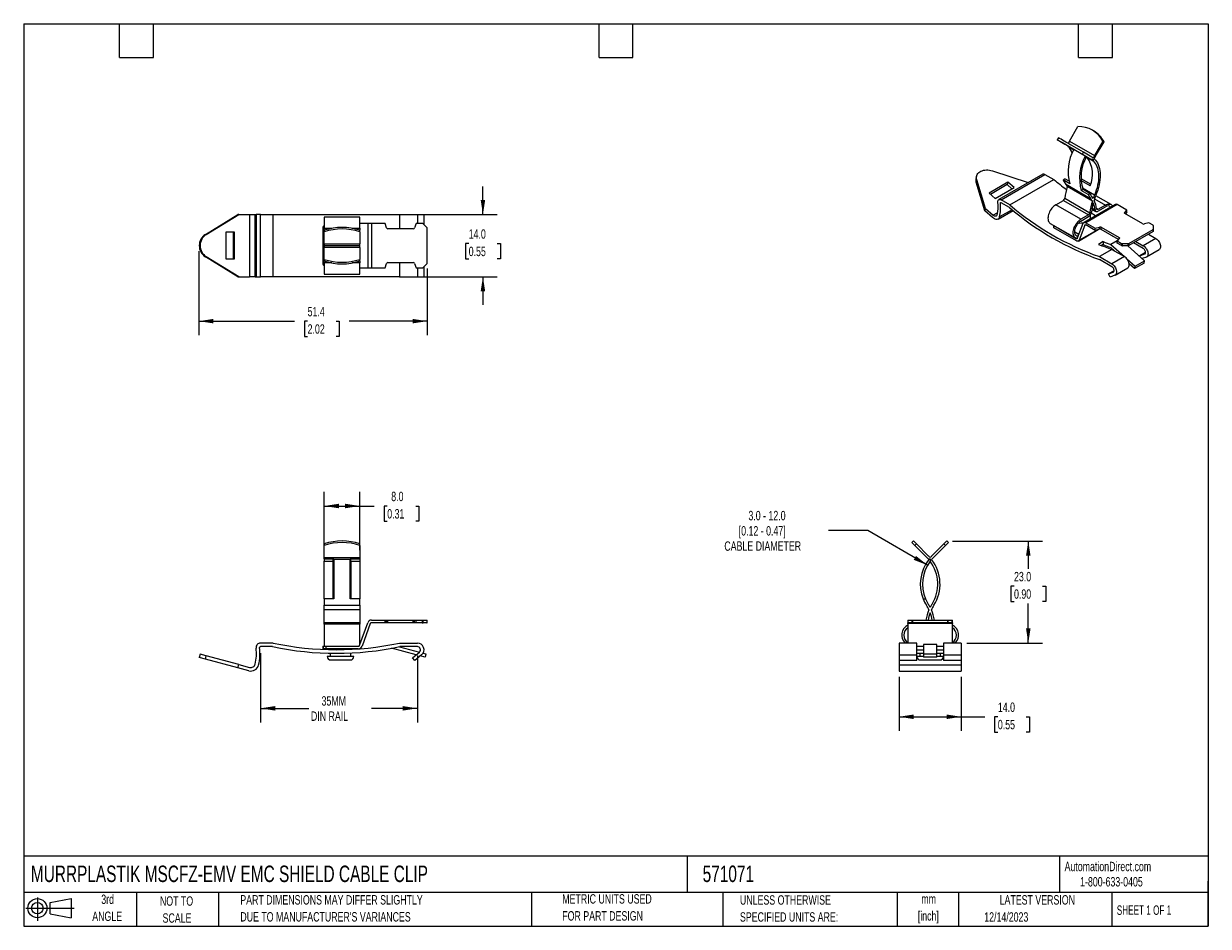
# Model space of a CAD drawing. Header units: millimetres. Extents: x 6 to 273, y 6 to 210.
import ezdxf

# ---------------------------------------------------------------- set-up
doc = ezdxf.new("R2010")
doc.units = ezdxf.units.MM
doc.layers.add('DIMENSIONS', color=140, linetype='Continuous', lineweight=25)
doc.layers.add('TEXT', color=140, linetype='Continuous', lineweight=25)
doc.layers.add('SLD-DEFPOINTS', color=7, linetype='Continuous')
doc.styles.add('SLDTEXTSTYLE0', font='TXT', dxfattribs={"width": 0.7})
doc.styles.add('SLDTEXTSTYLE1', font='TXT', dxfattribs={"width": 0.65})
doc.dimstyles.new('SLDDIMSTYLE0', dxfattribs={"dimtxt": 2.158008, "dimasz": 3.302, "dimexe": 0, "dimexo": 0.0625, "dimgap": 0.539502, "dimtad": 0, "dimtih": 1, "dimtoh": 1, "dimrnd": 1e-09, "dimzin": 4, "dimdsep": 46, "dimtxsty": 'SLDTEXTSTYLE0', "dimsah": 1, "dimcen": 0.09, "dimadec": 0, "dimazin": 1, "dimtfac": 1, "dimtofl": 0, "dimtmove": 0, "dimatfit": 3, "dimfxl": 0, "dimfrac": 2, "dimtolj": 1, "dimtzin": 12, "dimarcsym": 0})
doc.dimstyles.new('SLDDIMSTYLE1', dxfattribs={"dimtxt": 2.158008, "dimasz": 3.302, "dimexe": 0, "dimexo": 0.0625, "dimgap": 0.539502, "dimtad": 0, "dimtih": 1, "dimtoh": 1, "dimrnd": 1e-09, "dimzin": 12, "dimdsep": 46, "dimtxsty": 'SLDTEXTSTYLE0', "dimsah": 1, "dimcen": 0.09, "dimadec": 0, "dimazin": 3, "dimtfac": 1, "dimtofl": 0, "dimtmove": 0, "dimatfit": 3, "dimfxl": 0, "dimfrac": 2, "dimtolj": 1, "dimtzin": 12, "dimarcsym": 0})
doc.dimstyles.new('SLDDIMSTYLE2', dxfattribs={"dimtxt": 2.158008, "dimasz": 3.302, "dimexe": 0, "dimexo": 0.0625, "dimgap": 0.539502, "dimtad": 0, "dimtih": 1, "dimtoh": 1, "dimrnd": 1e-09, "dimzin": 12, "dimdsep": 46, "dimtxsty": 'SLDTEXTSTYLE0', "dimsah": 1, "dimcen": 0, "dimadec": 0, "dimazin": 3, "dimtfac": 1, "dimtofl": 0, "dimtmove": 0, "dimatfit": 3, "dimfxl": 0, "dimfrac": 2, "dimtolj": 1, "dimtzin": 12, "dimarcsym": 0})
doc.dimstyles.new('SLDDIMSTYLE3', dxfattribs={"dimtxt": 2.158008, "dimasz": 3.302, "dimexe": 0, "dimexo": 0.0625, "dimgap": 0.539502, "dimtad": 0, "dimtih": 1, "dimtoh": 1, "dimrnd": 1e-09, "dimzin": 4, "dimdsep": 46, "dimtxsty": 'SLDTEXTSTYLE0', "dimsah": 1, "dimcen": 0.09, "dimadec": 0, "dimazin": 1, "dimtfac": 1, "dimtmove": 0, "dimatfit": 0, "dimfxl": 0, "dimfrac": 2, "dimtolj": 1, "dimtzin": 12, "dimarcsym": 0})

# ---------------------------------------------------------------- blocks, each defined once
blk = doc.blocks.new('Block11')
at = {"color": 7, "linetype": 'Continuous', "lineweight": 18}
for p, q in [((0, 2.88), (10.87, 2.88)), ((2.59, 5.31), (2.59, 0)), ((5.48, 4.17), (10.18, 5.03)), ((5.48, 1.6), (5.48, 4.17)), ((10.18, 5.03), (10.18, 0.73)), ((5.48, 1.6), (10.18, 0.73))]:
    blk.add_line(p, q, dxfattribs=at)
for radius in [2.15, 1.29]:
    blk.add_circle((2.59, 2.88), radius, dxfattribs=at)
blk = doc.blocks.new('Block12')
at = {"layer": 'SLD-DEFPOINTS'}
blk.add_blockref('Block11', (0, 0), dxfattribs=at)
blk = doc.blocks.new('_D')
at = {"layer": 'DIMENSIONS'}
for p, q in [((74.02, 91.03), (74.02, 104.15)), ((82.02, 91.03), (82.02, 104.15)), ((74.02, 100.97), (82.02, 100.97)), ((82.02, 100.97), (85.27, 100.97)), ((88.2, 100.97), (87.47, 100.97)), ((87.47, 100.97), (87.47, 97.54)), ((94.61, 100.97), (95.33, 100.97)), ((95.33, 100.97), (95.33, 97.54)), ((87.47, 97.54), (88.2, 97.54)), ((95.33, 97.54), (94.61, 97.54))]:
    blk.add_line(p, q, dxfattribs=at)
for points in [[(74.02, 100.97), (77.33, 100.46), (77.33, 101.48)], [(82.02, 100.97), (78.72, 101.48), (78.72, 100.46)]]:
    blk.add_solid(points, dxfattribs=at)
at = {"layer": 'DIMENSIONS', "char_height": 2.117, "attachment_point": 1, "style": 'SLDTEXTSTYLE0'}
for s, insert in [('8.0', (89.1, 104.18)), ('0.31', (88.2, 100.27))]:
    blk.add_mtext(s, dxfattribs=dict(at, insert=insert))
blk = doc.blocks.new('_D_1')
at = {"layer": 'DIMENSIONS'}
for p, q in [((59.67, 67.84), (59.67, 52.24)), ((94.98, 67.34), (94.98, 52.24)), ((59.67, 55.42), (70.53, 55.42)), ((94.98, 55.42), (84.63, 55.42))]:
    blk.add_line(p, q, dxfattribs=at)
for points in [[(59.67, 55.42), (62.97, 54.91), (62.97, 55.93)], [(94.98, 55.42), (91.68, 55.93), (91.68, 54.91)]]:
    blk.add_solid(points, dxfattribs=at)
at = {"layer": 'DIMENSIONS', "char_height": 2.117, "attachment_point": 1, "style": 'SLDTEXTSTYLE0'}
for s, insert in [('35MM', (73.41, 58.15)), ('DIN RAIL', (71.02, 54.72))]:
    blk.add_mtext(s, dxfattribs=dict(at, insert=insert))
blk = doc.blocks.new('_D_2')
at = {"layer": 'DIMENSIONS'}
for p, q in [((203.42, 62.54), (203.42, 50.34)), ((217.42, 62.54), (217.42, 50.34)), ((203.42, 53.52), (217.42, 53.52)), ((217.42, 53.52), (222.75, 53.52)), ((225.67, 53.52), (224.95, 53.52)), ((224.95, 53.52), (224.95, 50.09)), ((232.08, 53.52), (232.81, 53.52)), ((232.81, 53.52), (232.81, 50.09)), ((224.95, 50.09), (225.67, 50.09)), ((232.81, 50.09), (232.08, 50.09))]:
    blk.add_line(p, q, dxfattribs=at)
for points in [[(203.42, 53.52), (206.72, 53.01), (206.72, 54.03)], [(217.42, 53.52), (214.12, 54.03), (214.12, 53.01)]]:
    blk.add_solid(points, dxfattribs=at)
at = {"layer": 'DIMENSIONS', "char_height": 2.117, "attachment_point": 1, "style": 'SLDTEXTSTYLE0'}
for s, insert in [('14.0', (225.67, 56.73)), ('0.55', (225.67, 52.82))]:
    blk.add_mtext(s, dxfattribs=dict(at, insert=insert))
blk = doc.blocks.new('_D_3')
at = {"layer": 'DIMENSIONS'}
for p, q in [((215.45, 93.09), (235.69, 93.09)), ((232.52, 93.09), (232.52, 86.83)), ((229.31, 82.92), (228.59, 82.92)), ((228.59, 82.92), (228.59, 79.49)), ((235.72, 82.92), (236.45, 82.92)), ((236.45, 82.92), (236.45, 79.49)), ((228.59, 79.49), (229.31, 79.49)), ((232.52, 70.11), (232.52, 79)), ((236.45, 79.49), (235.72, 79.49)), ((218.69, 70.11), (235.69, 70.11))]:
    blk.add_line(p, q, dxfattribs=at)
for points in [[(232.52, 93.09), (232.01, 89.79), (233.03, 89.79)], [(232.52, 70.11), (233.03, 73.42), (232.01, 73.42)]]:
    blk.add_solid(points, dxfattribs=at)
at = {"layer": 'DIMENSIONS', "char_height": 2.117, "attachment_point": 1, "style": 'SLDTEXTSTYLE0'}
for s, insert in [('23.0', (229.31, 86.13)), ('0.90', (229.31, 82.21))]:
    blk.add_mtext(s, dxfattribs=dict(at, insert=insert))
blk = doc.blocks.new('_D_4')
at = {"layer": 'DIMENSIONS'}
for p, q in [((196.37, 95.42), (187.57, 95.42)), ((209.84, 87.64), (196.37, 95.42))]:
    blk.add_line(p, q, dxfattribs=at)
blk.add_solid([(209.84, 87.64), (207.24, 89.73), (206.73, 88.85)], dxfattribs=at)
at = {"layer": 'DIMENSIONS', "attachment_point": 1, "style": 'SLDTEXTSTYLE0'}
for s, insert, char_height in [('3.0 - 12.0', (169.51, 99.87), 2.117), ('[0.12 - 0.47]', (167.33, 96.44), 2.1167), ('CABLE DIAMETER', (164.09, 93.01), 2.1167)]:
    blk.add_mtext(s, dxfattribs=dict(at, insert=insert, char_height=char_height))
blk = doc.blocks.new('_D_5')
at = {"layer": 'DIMENSIONS'}
for p, q in [((109.74, 166.58), (109.74, 172.93)), ((96.25, 166.58), (112.92, 166.58)), ((106.54, 160.05), (105.81, 160.05)), ((105.81, 160.05), (105.81, 156.62)), ((112.95, 160.05), (113.67, 160.05)), ((113.67, 160.05), (113.67, 156.62)), ((105.81, 156.62), (106.54, 156.62)), ((113.67, 156.62), (112.95, 156.62)), ((96.25, 152.58), (112.92, 152.58)), ((109.74, 152.58), (109.74, 146.23))]:
    blk.add_line(p, q, dxfattribs=at)
for points in [[(109.74, 166.58), (110.25, 169.89), (109.23, 169.89)], [(109.74, 152.58), (109.23, 149.28), (110.25, 149.28)]]:
    blk.add_solid(points, dxfattribs=at)
at = {"layer": 'DIMENSIONS', "char_height": 2.117, "attachment_point": 1, "style": 'SLDTEXTSTYLE0'}
for s, insert in [('14.0', (106.54, 163.26)), ('0.55', (106.54, 159.34))]:
    blk.add_mtext(s, dxfattribs=dict(at, insert=insert))
blk = doc.blocks.new('_D_6')
at = {"layer": 'DIMENSIONS'}
for p, q in [((45.78, 158.31), (45.78, 139.41)), ((97.2, 154.44), (97.2, 139.41)), ((45.78, 142.58), (67.35, 142.58)), ((70.27, 142.58), (69.55, 142.58)), ((69.55, 142.58), (69.55, 139.15)), ((76.69, 142.58), (77.41, 142.58)), ((77.41, 142.58), (77.41, 139.15)), ((97.2, 142.58), (79.61, 142.58)), ((69.55, 139.15), (70.27, 139.15)), ((77.41, 139.15), (76.69, 139.15))]:
    blk.add_line(p, q, dxfattribs=at)
for points in [[(45.78, 142.58), (49.08, 142.08), (49.08, 143.09)], [(97.2, 142.58), (93.9, 143.09), (93.9, 142.08)]]:
    blk.add_solid(points, dxfattribs=at)
at = {"layer": 'DIMENSIONS', "char_height": 2.117, "attachment_point": 1, "style": 'SLDTEXTSTYLE0'}
for s, insert in [('51.4', (70.27, 145.8)), ('2.02', (70.27, 141.88))]:
    blk.add_mtext(s, dxfattribs=dict(at, insert=insert))

msp = doc.modelspace()

# ---------------------------------------------------------------- linework, layer by layer
for p, q in [((241.773, 183.109), (243.668, 186.392)), ((247.211, 185.417), (246.961, 185.562)), ((239.292, 183.866), (239.042, 183.433)), ((240.938, 182.338), (239.042, 183.433)), ((240.938, 182.338), (246.594, 179.072)), ((241.146, 182.205), (242.686, 181.316)), ((241.48, 182.012), (241.48, 181.932)), ((241.48, 181.932), (242.768, 181.189)), ((241.773, 183.109), (247.43, 179.843)), ((249.325, 183.126), (247.43, 179.843)), ((247.68, 179.699), (249.575, 182.982)), ((249.325, 183.126), (249.575, 182.982)), ((245.359, 179.757), (242.792, 181.239)), ((244.699, 180.167), (244.949, 180.6)), ((244.699, 180.167), (246.594, 179.072)), ((246.844, 179.505), (244.949, 180.6)), ((245.253, 179.834), (246.803, 178.939)), ((245.587, 179.561), (245.587, 179.642)), ((245.723, 179.483), (245.723, 179.563)), ((245.723, 179.483), (247.137, 178.666)), ((246.803, 178.939), (247.137, 179.132)), ((247.137, 179.132), (247.137, 178.666)), ((224.457, 176.425), (232.515, 173.78)), ((220.894, 175.254), (220.749, 174.707)), ((220.776, 173.837), (220.922, 174.384)), ((222.772, 167.419), (220.776, 173.837)), ((222.917, 167.966), (220.922, 174.384)), ((227.938, 173.862), (223.696, 171.413)), ((235.778, 175.664), (225.879, 169.95)), ((226.379, 169.9), (236.278, 175.615)), ((227.938, 173.862), (227.793, 173.315)), ((229.305, 172.653), (227.938, 173.862)), ((228.364, 168.754), (238.264, 174.469)), ((236.278, 175.615), (238.264, 174.469)), ((240.352, 174.398), (240.734, 174.618)), ((241.892, 173.509), (240.352, 174.398)), ((241.695, 174.063), (240.734, 174.618)), ((240.88, 173.496), (246.537, 170.23)), ((244.369, 174.684), (246.577, 173.409)), ((246.469, 173.031), (244.381, 174.236)), ((223.696, 171.413), (225.062, 170.204)), ((227.793, 173.315), (224.013, 171.132)), ((225.062, 170.204), (229.305, 172.653)), ((228.843, 172.386), (227.793, 173.315)), ((246.943, 169.605), (241.286, 172.871)), ((244.841, 172.247), (244.459, 172.027)), ((246.009, 171.132), (244.459, 172.027)), ((247.438, 170.967), (244.72, 172.536)), ((246.391, 171.353), (244.841, 172.247)), ((246.009, 171.132), (246.391, 171.353)), ((251.145, 168.845), (247.701, 170.833)), ((226.397, 169.237), (226.238, 169.145)), ((228.364, 168.754), (226.379, 169.9)), ((228.305, 168.135), (226.379, 169.247)), ((238.723, 168.803), (240.42, 169.782)), ((244.379, 165.537), (238.723, 168.803)), ((240.42, 169.782), (246.076, 166.517)), ((240.72, 170.258), (246.377, 166.992)), ((252.081, 168.872), (245.01, 164.79)), ((252.531, 168.828), (245.46, 164.746)), ((247.437, 170.14), (249.895, 168.721)), ((249.895, 168.721), (248.198, 167.741)), ((248.198, 167.333), (249.895, 168.313)), ((254.682, 167.586), (252.531, 168.828)), ((47.25, 162.085), (54.572, 166.585)), ((47.456, 162.085), (54.778, 166.585)), ((54.778, 166.585), (54.572, 166.585)), ((54.778, 166.585), (57.223, 166.585)), ((57.223, 166.585), (57.223, 152.585)), ((57.223, 166.585), (58.451, 166.585)), ((58.451, 152.585), (58.451, 166.585)), ((58.451, 166.585), (58.673, 166.585)), ((58.673, 166.585), (58.673, 152.585)), ((59.673, 166.585), (58.673, 166.585)), ((59.673, 152.585), (59.673, 166.585)), ((59.673, 166.585), (62.481, 166.585)), ((62.481, 152.585), (62.481, 166.585)), ((62.481, 166.585), (90.981, 166.585)), ((82.025, 165.99), (74.025, 165.99)), ((74.025, 165.99), (74.025, 163.49)), ((82.025, 163.49), (82.025, 165.99)), ((90.981, 166.585), (90.981, 163.385)), ((90.981, 166.585), (94.981, 166.585)), ((94.981, 166.585), (96.481, 166.585)), ((94.981, 166.585), (94.981, 164.585)), ((96.481, 164.304), (96.481, 166.585)), ((222.772, 167.419), (222.917, 167.966)), ((224.501, 165.889), (222.772, 167.419)), ((222.917, 167.966), (224.647, 166.436)), ((225.613, 166.994), (224.647, 166.436)), ((225.729, 165.562), (229.087, 167.5)), ((228.873, 167.672), (226.063, 166.05)), ((246.076, 166.517), (244.379, 165.537)), ((244.379, 165.129), (246.076, 166.109)), ((246.562, 165.686), (246.562, 166.12)), ((247.675, 166.328), (246.677, 166.905)), ((246.824, 167.812), (247.733, 167.287)), ((247.547, 167.611), (246.859, 168.008)), ((248.198, 167.741), (247.891, 167.919)), ((254.231, 167.028), (254.682, 167.586)), ((254.231, 166.882), (254.231, 167.028)), ((258.326, 164.503), (254.291, 166.832)), ((254.682, 167.096), (254.412, 166.762)), ((254.682, 167.096), (254.682, 167.586)), ((73.681, 163.66), (73.681, 155.509)), ((74.025, 164.129), (73.768, 163.872)), ((74.025, 163.038), (74.025, 163.49)), ((74.025, 163.49), (75.755, 163.49)), ((74.025, 163.038), (74.025, 162.684)), ((80.295, 163.49), (82.025, 163.49)), ((83.812, 164.585), (82.025, 164.585)), ((82.025, 163.49), (82.025, 163.038)), ((82.025, 162.684), (82.025, 163.038)), ((83.812, 164.585), (83.812, 154.585)), ((84.658, 164.585), (83.812, 164.585)), ((84.658, 164.585), (84.658, 154.585)), ((87.7, 164.585), (84.658, 164.585)), ((88.065, 163.582), (87.7, 164.585)), ((94.053, 163.385), (88.347, 163.385)), ((94.7, 164.585), (94.335, 163.582)), ((96.076, 164.585), (94.7, 164.585)), ((97.112, 163.672), (96.288, 164.497)), ((97.2, 155.709), (97.2, 163.46)), ((237.473, 164.596), (243.13, 161.331)), ((238.264, 164.14), (238.264, 164.083)), ((238.264, 163.593), (238.264, 164.083)), ((238.264, 164.083), (243.348, 161.148)), ((243.348, 160.658), (238.264, 163.593)), ((243.598, 161.326), (244.862, 164.607)), ((243.798, 160.613), (248.259, 163.189)), ((245.261, 164.21), (243.946, 160.796)), ((243.946, 160.796), (247.943, 163.104)), ((245.388, 164.283), (245.261, 164.21)), ((245.46, 164.746), (247.611, 163.504)), ((247.611, 163.014), (245.46, 164.256)), ((247.611, 163.504), (248.578, 163.765)), ((247.611, 163.014), (247.611, 163.504)), ((248.578, 163.275), (247.611, 163.014)), ((248.578, 163.275), (248.578, 163.765)), ((248.917, 163.73), (252.952, 161.401)), ((248.917, 163.24), (248.917, 163.73)), ((252.831, 160.981), (248.917, 163.24)), ((255.123, 160.085), (260.605, 163.249)), ((260.605, 162.759), (255.123, 159.595)), ((259.632, 164.729), (258.665, 164.469)), ((260.605, 164.167), (259.632, 164.729)), ((260.605, 163.249), (260.605, 162.759)), ((260.692, 163.372), (260.692, 164.045)), ((260.692, 162.882), (260.692, 163.372)), ((47.25, 162.085), (47.456, 162.085)), ((53.811, 162.585), (51.879, 162.585)), ((51.879, 162.585), (51.879, 156.585)), ((53.606, 156.585), (53.606, 162.585)), ((53.811, 156.585), (53.811, 162.585)), ((74.025, 160.004), (74.025, 162.684)), ((82.025, 162.684), (82.025, 160.004)), ((242.965, 162.679), (243.909, 162.134)), ((243.348, 161.148), (243.473, 161.22)), ((243.547, 161.194), (243.555, 161.214)), ((249.365, 160.489), (248.305, 159.877)), ((249.365, 160.489), (249.365, 159.829)), ((252.561, 160.632), (251.133, 159.808)), ((251.523, 161.735), (251.487, 161.714)), ((253.012, 161.205), (252.561, 160.647)), ((252.561, 160.647), (253.534, 160.085)), ((252.561, 160.157), (252.561, 160.647)), ((253.534, 159.595), (252.561, 160.157)), ((252.952, 161.131), (252.952, 161.401)), ((253.534, 160.085), (253.534, 159.595)), ((253.746, 160.034), (254.911, 160.034)), ((253.746, 159.545), (253.746, 160.034)), ((254.911, 160.034), (254.911, 159.545)), ((255.123, 159.595), (255.123, 160.085)), ((258.416, 158.916), (256.182, 160.206)), ((256.747, 160.533), (258.416, 159.569)), ((261.245, 161.202), (258.416, 159.569)), ((259.576, 162.166), (261.245, 161.202)), ((74.025, 160.004), (82.025, 160.004)), ((74.025, 160.004), (74.025, 159.59)), ((74.025, 159.59), (82.025, 159.59)), ((74.025, 159.59), (74.025, 159.176)), ((82.025, 159.176), (74.025, 159.176)), ((74.025, 156.495), (74.025, 159.176)), ((82.025, 159.59), (82.025, 160.004)), ((82.025, 159.176), (82.025, 159.59)), ((82.025, 159.176), (82.025, 156.495)), ((251.345, 158.753), (248.517, 157.12)), ((249.365, 159.829), (248.981, 159.607)), ((251.133, 159.808), (254.146, 157.136)), ((251.999, 158.375), (251.133, 159.143)), ((251.345, 158.753), (254.174, 157.12)), ((254.911, 159.545), (253.746, 159.545)), ((258.718, 156.187), (254.932, 159.545)), ((258.91, 158.026), (257.651, 157.299)), ((257.651, 157.299), (258.734, 157.723)), ((258.734, 157.723), (258.795, 157.758)), ((259.166, 157.045), (261.995, 158.678)), ((47.25, 157.085), (47.456, 157.085)), ((54.572, 152.585), (47.25, 157.085)), ((54.778, 152.585), (47.456, 157.085)), ((51.879, 156.585), (53.811, 156.585)), ((73.768, 155.297), (74.025, 155.041)), ((74.025, 156.495), (74.025, 156.142)), ((74.025, 155.69), (74.025, 156.142)), ((74.025, 155.69), (74.025, 153.19)), ((75.755, 155.69), (74.025, 155.69)), ((82.025, 155.69), (80.295, 155.69)), ((82.025, 156.142), (82.025, 156.495)), ((82.025, 156.142), (82.025, 155.69)), ((82.025, 153.19), (82.025, 155.69)), ((87.7, 154.585), (88.065, 155.587)), ((88.347, 155.785), (94.053, 155.785)), ((90.981, 155.785), (90.981, 152.585)), ((94.335, 155.587), (94.7, 154.585)), ((96.288, 154.672), (97.112, 155.497)), ((96.481, 152.585), (96.481, 154.865)), ((248.517, 157.12), (251.345, 155.487)), ((251.345, 154.834), (248.576, 156.433)), ((254.174, 157.12), (251.345, 155.487)), ((254.727, 156.621), (256.597, 154.963)), ((256.453, 154.426), (255.215, 155.524)), ((258.575, 155.651), (256.453, 154.426)), ((256.597, 154.963), (256.453, 154.426)), ((256.597, 154.963), (258.718, 156.187)), ((257.806, 156.997), (257.651, 157.299)), ((259.098, 157.013), (258.189, 156.657)), ((258.575, 155.651), (258.718, 156.187)), ((54.572, 152.585), (54.778, 152.585)), ((54.778, 152.585), (57.223, 152.585)), ((58.451, 152.585), (57.223, 152.585)), ((58.451, 152.585), (58.673, 152.585)), ((58.673, 152.585), (59.673, 152.585)), ((62.481, 152.585), (59.673, 152.585)), ((90.981, 152.585), (62.481, 152.585)), ((74.025, 153.19), (82.025, 153.19)), ((82.025, 154.585), (83.812, 154.585)), ((83.812, 154.585), (84.658, 154.585)), ((84.658, 154.585), (87.7, 154.585)), ((90.981, 152.585), (94.981, 152.585)), ((94.7, 154.585), (96.076, 154.585)), ((94.981, 154.585), (94.981, 152.585)), ((94.981, 152.585), (96.481, 152.585)), ((251.839, 153.944), (250.58, 153.217)), ((250.58, 153.217), (251.663, 153.641)), ((250.944, 152.506), (250.58, 153.217)), ((252.027, 152.931), (250.944, 152.506)), ((251.663, 153.641), (251.724, 153.676)), ((252.095, 152.963), (254.923, 154.596)), ((74.025, 92.436), (74.025, 92.083)), ((74.025, 89.402), (74.025, 92.083)), ((82.025, 92.083), (82.025, 92.436)), ((82.025, 92.083), (82.025, 89.402)), ((206.676, 93.092), (206.322, 92.738)), ((206.322, 92.738), (206.978, 92.083)), ((207.331, 92.436), (206.676, 93.092)), ((206.978, 92.083), (207.331, 92.436)), ((206.978, 92.083), (209.658, 89.402)), ((210.012, 89.756), (207.331, 92.436)), ((213.52, 92.436), (210.84, 89.756)), ((211.193, 89.402), (213.874, 92.083)), ((214.176, 93.092), (213.52, 92.436)), ((213.52, 92.436), (213.874, 92.083)), ((213.874, 92.083), (214.529, 92.738)), ((214.529, 92.738), (214.176, 93.092)), ((74.025, 89.402), (82.025, 89.402)), ((74.025, 89.092), (74.025, 89.402)), ((74.025, 89.092), (76.202, 89.092)), ((74.025, 89.092), (74.025, 88.521)), ((74.025, 88.521), (76.025, 88.521)), ((74.025, 80.092), (74.025, 88.521)), ((76.025, 88.521), (76.025, 89.092)), ((76.025, 80.092), (76.025, 88.521)), ((76.202, 88.922), (76.202, 89.092)), ((76.202, 88.922), (76.202, 80.092)), ((79.832, 88.922), (76.202, 88.922)), ((79.832, 89.092), (82.025, 89.092)), ((79.832, 89.092), (79.832, 88.922)), ((79.832, 80.092), (79.832, 88.922)), ((80.025, 88.521), (80.025, 89.092)), ((80.025, 88.521), (82.025, 88.521)), ((80.025, 88.521), (80.025, 80.092)), ((82.025, 89.402), (82.025, 89.092)), ((82.025, 89.092), (82.025, 88.521)), ((82.025, 88.521), (82.025, 80.092)), ((209.953, 89.092), (210.426, 89.092)), ((210.426, 89.092), (210.426, 88.521)), ((76.202, 80.092), (74.025, 80.092)), ((74.025, 80.092), (74.025, 78.614)), ((82.025, 80.092), (79.832, 80.092)), ((82.025, 78.614), (82.025, 80.092)), ((208.83, 80.092), (209.37, 80.092)), ((74.025, 78.614), (82.025, 78.614)), ((74.025, 77.562), (74.025, 78.614)), ((82.025, 77.562), (74.025, 77.562)), ((74.025, 74.762), (74.025, 77.562)), ((82.025, 78.614), (82.025, 77.562)), ((82.025, 77.562), (82.025, 74.762)), ((74.025, 74.762), (82.025, 74.762)), ((74.025, 74.392), (74.025, 74.762)), ((82.025, 74.762), (82.025, 74.392)), ((82.025, 69.787), (83.812, 74.7)), ((84.658, 75.292), (87.7, 75.292)), ((87.7, 74.692), (84.658, 74.692)), ((87.7, 74.692), (87.7, 75.292)), ((87.7, 75.292), (88.065, 75.292)), ((88.065, 74.692), (87.7, 74.692)), ((88.065, 74.692), (88.065, 75.292)), ((88.065, 75.292), (88.347, 75.292)), ((88.347, 74.692), (88.065, 74.692)), ((88.347, 74.692), (88.347, 75.292)), ((88.347, 75.292), (94.053, 75.292)), ((94.053, 74.692), (88.347, 74.692)), ((94.053, 74.692), (94.053, 75.292)), ((94.053, 75.292), (94.335, 75.292)), ((94.335, 74.692), (94.053, 74.692)), ((94.335, 74.692), (94.335, 75.292)), ((94.335, 75.292), (94.7, 75.292)), ((94.7, 74.692), (94.335, 74.692)), ((94.7, 74.692), (94.7, 75.292)), ((94.7, 75.292), (96.076, 75.292)), ((96.076, 74.692), (94.7, 74.692)), ((96.076, 75.292), (96.076, 74.692)), ((96.076, 75.292), (96.288, 75.292)), ((96.076, 74.692), (96.288, 74.692)), ((96.288, 74.692), (96.288, 75.292)), ((96.288, 75.292), (97.112, 75.292)), ((97.112, 74.692), (96.288, 74.692)), ((97.112, 75.292), (97.112, 74.692)), ((97.112, 75.292), (97.2, 75.292)), ((97.112, 74.692), (97.2, 74.692)), ((97.2, 74.692), (97.2, 75.292)), ((205.421, 75.292), (205.421, 74.692)), ((205.421, 75.292), (205.508, 75.292)), ((205.421, 74.692), (205.508, 74.692)), ((205.421, 74.494), (205.421, 74.692)), ((205.508, 74.692), (205.508, 75.292)), ((205.508, 75.292), (206.333, 75.292)), ((206.333, 74.692), (205.508, 74.692)), ((206.333, 75.292), (206.333, 74.692)), ((206.333, 75.292), (206.545, 75.292)), ((206.333, 74.692), (206.545, 74.692)), ((206.545, 74.692), (206.545, 75.292)), ((206.545, 75.292), (214.296, 75.292)), ((214.296, 74.692), (206.545, 74.692)), ((214.296, 75.292), (214.296, 74.692)), ((214.296, 75.292), (214.508, 75.292)), ((214.296, 74.692), (214.508, 74.692)), ((214.508, 74.692), (214.508, 75.292)), ((214.508, 75.292), (215.333, 75.292)), ((215.333, 74.692), (214.508, 74.692)), ((215.333, 75.292), (215.333, 74.692)), ((215.333, 75.292), (215.421, 75.292)), ((215.333, 74.692), (215.421, 74.692)), ((215.421, 74.692), (215.421, 75.292)), ((215.421, 74.692), (215.421, 74.494)), ((74.025, 74.392), (74.025, 69.392)), ((82.025, 74.392), (74.025, 74.392)), ((82.025, 69.649), (82.025, 74.392)), ((84.376, 74.494), (82.516, 69.384)), ((215.421, 74.494), (205.421, 74.494)), ((205.421, 74.494), (205.421, 70.113)), ((215.421, 70.113), (215.421, 74.494)), ((62.481, 70.113), (59.673, 70.113)), ((73.681, 69.392), (73.681, 68.792)), ((73.681, 69.392), (73.768, 69.392)), ((73.768, 69.392), (74.481, 69.392)), ((73.768, 69.392), (73.768, 68.792)), ((74.481, 68.792), (74.481, 69.392)), ((74.481, 69.392), (81.671, 69.392)), ((81.952, 69.589), (81.974, 69.649)), ((90.981, 70.113), (94.981, 70.113)), ((207.421, 70.113), (203.421, 70.113)), ((203.421, 70.113), (203.421, 67.464)), ((207.421, 67.464), (207.421, 70.113)), ((207.421, 69.384), (208.921, 69.384)), ((208.921, 69.755), (208.921, 67.685)), ((211.921, 69.755), (208.921, 69.755)), ((211.921, 67.685), (211.921, 69.755)), ((211.921, 69.384), (213.421, 69.384)), ((213.421, 70.113), (213.421, 67.464)), ((217.421, 70.113), (213.421, 70.113)), ((217.421, 70.113), (217.421, 67.464)), ((46.081, 67.613), (45.875, 66.84)), ((47.25, 66.474), (45.875, 66.84)), ((47.456, 67.247), (46.081, 67.613)), ((47.25, 66.474), (47.456, 67.247)), ((54.778, 65.298), (47.456, 67.247)), ((62.397, 69.313), (59.673, 69.313)), ((73.768, 68.792), (73.681, 68.792)), ((74.481, 68.792), (73.768, 68.792)), ((81.671, 68.792), (74.481, 68.792)), ((77.681, 67.113), (74.681, 67.113)), ((75.381, 67.826), (75.381, 67.113)), ((76.181, 68.792), (76.181, 68.615)), ((80.681, 67.113), (77.681, 67.113)), ((79.181, 68.657), (79.181, 68.792)), ((79.981, 67.113), (79.981, 67.889)), ((94.699, 67.463), (89.181, 68.942)), ((90.933, 69.286), (95.434, 68.08)), ((94.981, 69.313), (91.065, 69.313)), ((93.898, 66.791), (95.431, 68.077)), ((94.413, 66.179), (93.898, 66.791)), ((95.945, 67.464), (94.413, 66.179)), ((96.705, 66.926), (95.642, 67.21)), ((96.275, 67.854), (96.908, 67.685)), ((96.908, 67.685), (96.705, 66.926)), ((203.421, 67.464), (207.421, 67.464)), ((203.421, 67.464), (203.421, 66.179)), ((208.921, 69.34), (207.421, 69.34)), ((208.921, 68.532), (207.421, 68.532)), ((207.421, 67.813), (208.329, 67.813)), ((207.421, 66.179), (207.421, 67.464)), ((208.921, 67.113), (207.421, 67.113)), ((208.121, 67.82), (208.121, 67.113)), ((208.921, 67.685), (208.921, 66.926)), ((208.921, 67.685), (211.921, 67.685)), ((211.921, 66.926), (208.921, 66.926)), ((213.421, 69.34), (211.921, 69.34)), ((213.421, 68.532), (211.921, 68.532)), ((211.921, 66.926), (211.921, 67.685)), ((213.421, 67.113), (211.921, 67.113)), ((212.507, 67.813), (213.421, 67.813)), ((212.721, 67.113), (212.721, 67.82)), ((213.421, 67.464), (217.421, 67.464)), ((213.421, 67.464), (213.421, 66.179)), ((217.421, 67.464), (217.421, 66.179)), ((54.572, 64.525), (47.25, 66.474)), ((54.572, 64.525), (54.778, 65.298)), ((57.018, 63.874), (54.572, 64.525)), ((54.778, 65.298), (57.223, 64.647)), ((207.421, 66.179), (203.421, 66.179)), ((203.421, 66.179), (203.421, 65.175)), ((217.421, 65.175), (203.421, 65.175)), ((203.421, 65.175), (203.421, 63.813)), ((217.421, 66.179), (213.421, 66.179)), ((217.421, 66.179), (217.421, 65.175)), ((217.421, 65.175), (217.421, 63.813)), ((203.421, 63.813), (217.421, 63.813))]:
    msp.add_line(p, q)
at = {"flags": 128}
for points in [[(239.042, 183.433), (239.323, 183.27), (239.637, 183.089), (239.982, 182.89), (240.356, 182.674), (240.758, 182.442), (241.185, 182.196), (241.635, 181.936), (242.107, 181.664), (242.597, 181.38), (243.104, 181.088), (243.625, 180.787), (244.158, 180.479), (244.699, 180.167)], [(244.949, 180.6), (244.408, 180.912), (243.875, 181.22), (243.354, 181.521), (242.847, 181.813), (242.357, 182.097), (241.885, 182.369), (241.435, 182.629), (241.008, 182.875), (240.606, 183.107), (240.232, 183.323), (239.887, 183.522), (239.573, 183.703), (239.292, 183.866)], [(247.365, 179.125), (247.633, 178.852), (247.874, 178.542), (248.085, 178.196), (248.268, 177.818), (248.419, 177.407), (248.54, 176.968), (248.628, 176.501), (248.684, 176.009), (248.708, 175.496), (248.698, 174.962), (248.656, 174.412), (248.581, 173.848), (248.474, 173.274), (248.335, 172.691), (248.166, 172.102), (247.966, 171.512), (247.738, 170.923)], [(220.922, 174.384), (220.862, 174.642), (220.845, 174.898), (220.87, 175.148), (220.937, 175.389), (221.045, 175.617), (221.192, 175.828), (221.377, 176.02), (221.596, 176.189), (221.846, 176.333), (222.124, 176.451), (222.425, 176.539), (222.745, 176.598), (223.079, 176.625), (223.423, 176.622), (223.77, 176.587), (224.117, 176.521), (224.457, 176.425)], [(247.137, 178.666), (247.382, 178.405), (247.602, 178.109), (247.796, 177.781), (247.962, 177.423), (248.099, 177.036), (248.208, 176.622), (248.287, 176.183), (248.336, 175.722), (248.355, 175.24), (248.343, 174.741), (248.301, 174.226), (248.23, 173.699), (248.128, 173.162), (247.998, 172.617), (247.838, 172.068), (247.652, 171.517), (247.438, 170.967)], [(225.677, 169.392), (225.675, 169.565), (225.704, 169.717), (225.763, 169.841), (225.85, 169.931), (225.96, 169.983), (226.089, 169.996), (226.23, 169.968), (226.379, 169.9)], [(226.238, 169.145), (226.238, 169.18), (226.244, 169.21), (226.256, 169.235), (226.273, 169.253), (226.295, 169.263), (226.321, 169.266), (226.349, 169.26), (226.379, 169.247)], [(238.723, 168.803), (238.492, 168.652), (238.265, 168.469), (238.046, 168.257), (237.839, 168.019), (237.646, 167.76), (237.473, 167.483), (237.32, 167.194), (237.192, 166.898), (237.089, 166.6), (237.015, 166.304), (236.97, 166.016), (236.955, 165.741), (236.97, 165.483), (237.015, 165.247), (237.089, 165.037), (237.192, 164.857), (237.32, 164.709), (237.473, 164.596), (237.473, 164.596)], [(249.895, 168.721), (250.126, 168.837), (250.352, 168.916), (250.571, 168.956), (250.779, 168.958), (250.971, 168.92), (251.145, 168.845), (251.297, 168.732), (251.426, 168.584), (251.468, 168.518)], [(226.063, 166.05), (225.999, 165.867), (225.905, 165.715), (225.784, 165.598), (225.64, 165.52), (225.475, 165.481), (225.293, 165.484), (225.101, 165.528), (224.901, 165.611), (224.699, 165.733), (224.501, 165.889)], [(225.514, 166.526), (225.467, 166.401), (225.395, 166.305), (225.3, 166.24), (225.188, 166.21), (225.061, 166.215), (224.925, 166.256), (224.785, 166.331), (224.647, 166.436)], [(243.598, 161.214), (243.496, 161.218), (243.303, 161.255), (243.129, 161.331), (242.977, 161.443), (242.848, 161.591), (242.746, 161.772), (242.672, 161.982), (242.627, 162.218), (242.612, 162.475), (242.627, 162.75), (242.672, 163.038), (242.746, 163.334), (242.848, 163.633), (242.977, 163.929), (243.129, 164.218), (243.303, 164.494), (243.496, 164.753), (243.703, 164.991), (243.922, 165.203), (244.149, 165.386), (244.379, 165.537)], [(247.547, 167.611), (247.574, 167.494), (247.62, 167.397), (247.685, 167.321), (247.767, 167.27), (247.862, 167.246), (247.968, 167.248), (248.081, 167.278), (248.198, 167.333)], [(248.198, 167.741), (248.144, 167.716), (248.091, 167.702), (248.043, 167.701), (247.999, 167.712), (247.961, 167.736), (247.931, 167.771), (247.909, 167.816), (247.897, 167.87)], [(254.291, 166.832), (254.261, 166.852), (254.237, 166.875), (254.219, 166.899), (254.208, 166.925), (254.203, 166.951), (254.206, 166.977), (254.215, 167.003), (254.231, 167.028)], [(243.73, 161.67), (243.583, 161.687), (243.418, 161.743), (243.274, 161.839), (243.155, 161.972), (243.063, 162.139), (243.001, 162.336), (242.969, 162.56), (242.969, 162.804), (243.001, 163.063), (243.063, 163.332), (243.155, 163.605), (243.274, 163.876), (243.418, 164.138), (243.583, 164.385), (243.766, 164.613), (243.963, 164.816), (244.169, 164.989), (244.379, 165.129)], [(244.862, 164.607), (244.902, 164.686), (244.955, 164.75), (245.02, 164.796), (245.095, 164.824), (245.179, 164.833), (245.269, 164.822), (245.363, 164.793), (245.46, 164.746)], [(245.261, 164.21), (245.274, 164.236), (245.292, 164.257), (245.314, 164.273), (245.339, 164.282), (245.366, 164.285), (245.396, 164.281), (245.428, 164.272), (245.46, 164.256)], [(243.547, 161.194), (243.534, 161.168), (243.516, 161.146), (243.494, 161.131), (243.469, 161.122), (243.442, 161.119), (243.411, 161.122), (243.38, 161.132), (243.348, 161.148)], [(243.946, 160.796), (243.906, 160.717), (243.853, 160.654), (243.788, 160.608), (243.713, 160.58), (243.629, 160.571), (243.539, 160.581), (243.444, 160.611), (243.348, 160.658)], [(251.487, 161.714), (251.708, 161.624), (251.733, 161.614)], [(252.952, 161.401), (252.982, 161.381), (253.006, 161.358), (253.024, 161.334), (253.035, 161.308), (253.04, 161.282), (253.037, 161.256), (253.028, 161.23), (253.012, 161.205)], [(261.245, 161.202), (261.429, 161.077), (261.607, 160.919), (261.775, 160.732), (261.926, 160.522), (262.057, 160.296), (262.163, 160.059), (262.241, 159.821), (262.289, 159.587), (262.305, 159.365), (262.289, 159.162), (262.241, 158.983), (262.163, 158.835), (262.057, 158.721), (261.995, 158.678)], [(258.416, 159.569), (258.6, 159.444), (258.779, 159.286), (258.946, 159.099), (259.098, 158.889), (259.229, 158.663), (259.335, 158.427), (259.413, 158.188), (259.461, 157.954), (259.477, 157.732), (259.461, 157.529), (259.413, 157.35), (259.335, 157.202), (259.229, 157.088), (259.098, 157.013)], [(258.734, 157.723), (258.817, 157.777), (258.875, 157.865), (258.906, 157.982), (258.908, 158.12), (258.881, 158.271), (258.827, 158.427), (258.747, 158.578), (258.649, 158.715), (258.536, 158.83), (258.416, 158.916)], [(251.345, 155.487), (251.529, 155.362), (251.708, 155.204), (251.875, 155.017), (252.027, 154.807), (252.158, 154.581), (252.264, 154.345), (252.342, 154.106), (252.39, 153.872), (252.406, 153.65), (252.39, 153.447), (252.342, 153.268), (252.264, 153.12), (252.158, 153.006), (252.027, 152.931)], [(251.663, 153.641), (251.746, 153.695), (251.804, 153.783), (251.835, 153.9), (251.837, 154.038), (251.81, 154.189), (251.755, 154.345), (251.676, 154.496), (251.577, 154.633), (251.465, 154.748), (251.345, 154.834)], [(254.923, 154.596), (254.986, 154.639), (255.092, 154.753), (255.17, 154.901), (255.218, 155.08), (255.234, 155.283), (255.218, 155.505), (255.17, 155.739), (255.092, 155.977), (254.986, 156.214), (254.855, 156.44), (254.704, 156.65), (254.536, 156.837), (254.358, 156.995), (254.174, 157.12)]]:
    msp.add_lwpolyline(points, dxfattribs=at)
for centre, radius, start, end in [((243.837, 180.151), 6.243, 28.45937, 91.54601), ((244.036, 179.969), 6.306, 28.54115, 59.76539), ((239.517, 179.879), 2.84, 54.99822, 59.99211), ((238.903, 179.317), 3.671, 17.05565, 45.41411), ((255.255, 175.325), 15.568, 149.99937, 152.15294), ((251.255, 176.336), 9.781, 149.91929, 196.8007), ((241.04, 178.967), 2.869, 52.37711, 54.99993), ((254.113, 174.82), 10.05, 150.58356, 196.13643), ((253.544, 175.054), 9.145, 150.47383, 197.87432), ((243.608, 177.485), 2.869, 52.37711, 54.99993), ((240.53, 175.613), 6.476, 336.50011, 36.69476), ((245.174, 176.613), 2.84, 54.99822, 59.99211), ((245.338, 176.897), 3.013, 53.32062, 59.98863), ((260.911, 172.06), 15.567, 149.99933, 152.22982), ((260.407, 172.351), 14.696, 149.999, 152.55055), ((222.253, 174.319), 1.553, 165.54612, 198.09935), ((235.986, 175.213), 0.497, 53.96649, 114.72306), ((290.42, 237.792), 82.037, 230.52324, 233.04542), ((243.979, 175.913), 3.931, 202.67875, 217.95809), ((237.606, 170.923), 4.164, 27.89442, 38.16048), ((254.646, 168.611), 14.022, 162.3149, 173.25576), ((249.636, 172.648), 3.931, 202.67875, 217.95809), ((249.709, 172.867), 3.647, 204.53945, 218.04204), ((263.087, 164.499), 16.933, 157.54443, 160.38035), ((262.478, 164.827), 15.952, 157.53162, 161.72271), ((217.207, 168.433), 8.523, 347.06744, 6.45412), ((217.091, 168.11), 9.205, 347.06744, 6.45412), ((270.432, 217.701), 65.05, 229.63797, 250.36741), ((270.054, 217.7), 64.295, 229.57703, 250.42835), ((240.056, 170.345), 0.67, 302.87389, 352.51812), ((260.302, 165.346), 14.022, 162.3149, 173.25576), ((243.263, 167.657), 4.164, 27.89442, 38.16048), ((259.685, 165.623), 13.046, 164.11716, 173.33387), ((243.493, 167.985), 4.257, 31.11662, 38.23781), ((241.388, 166.861), 6.204, 6.9476, 22.08947), ((241.685, 167.138), 6.255, 6.71466, 25.4827), ((250.458, 167.635), 0.881, 47.17492, 129.69942), ((252.269, 168.47), 0.444, 53.70957, 114.97997), ((245.289, 167.327), 1.45, 302.87389, 352.51812), ((245.713, 167.08), 0.67, 302.87389, 352.51812), ((245.663, 166.117), 0.897, 323.35323, 24.91789), ((73.981, 163.66), 0.3, 135, 180), ((78.025, 151.225), 12.472, 71.29319, 108.70681), ((78.025, 150.871), 12.472, 71.29319, 108.70681), ((88.347, 163.685), 0.3, 200, 270), ((94.053, 163.685), 0.3, 270, 340), ((96.076, 164.285), 0.3, 45, 90), ((96.9, 163.46), 0.3, 0, 45), ((244.064, 168.875), 4.199, 266.80188, 282.81244), ((248.703, 163.312), 0.469, 62.89682, 105.47878), ((248.703, 162.823), 0.469, 62.89682, 105.47878), ((258.54, 164.921), 0.469, 242.89682, 285.47878), ((260.542, 164.03), 0.151, 5.6948, 65.62534), ((260.542, 163.387), 0.151, 294.37466, 354.3052), ((260.542, 162.897), 0.151, 294.37466, 354.3052), ((48.825, 159.585), 2.955, 122.21745, 237.78255), ((49.031, 159.585), 2.955, 122.21745, 237.78255), ((268.072, 206.359), 49.537, 247.81304, 250.00462), ((253.737, 160.467), 0.433, 241.95976, 271.1441), ((254.92, 160.467), 0.433, 268.8559, 298.04024), ((266.608, 204.706), 48.421, 247.79011, 251.62672), ((268.432, 206.353), 50.279, 247.71503, 249.87592), ((253.737, 159.977), 0.433, 241.95976, 271.1441), ((254.92, 159.977), 0.433, 268.8559, 298.04024), ((73.981, 155.509), 0.3, 180, 225), ((78.025, 168.308), 12.472, 251.29319, 288.70681), ((78.025, 167.954), 12.472, 251.29319, 288.70681), ((88.347, 155.485), 0.3, 90, 160), ((94.053, 155.485), 0.3, 20, 90), ((96.9, 155.709), 0.3, 315, 0), ((96.076, 154.885), 0.3, 270, 315), ((78.025, 80.623), 12.472, 71.29319, 108.70681), ((78.025, 80.27), 12.472, 71.29319, 108.70681), ((217.204, 83.392), 9, 142.08865, 201.51019), ((217.204, 83.392), 8.5, 142.88278, 202.84474), ((203.648, 83.392), 8.5, 42.11248, 45), ((203.648, 83.392), 8.5, 40.58574, 42.11248), ((203.648, 83.392), 9, 41.14016, 45), ((217.204, 83.392), 9, 135, 138.85984), ((203.648, 83.392), 8.5, 327.93596, 37.11722), ((217.204, 83.392), 8.5, 135, 139.41426), ((203.648, 83.392), 9, 327.93596, 37.91135), ((217.204, 83.392), 9, 201.51019, 212.06404), ((217.204, 83.392), 8.5, 202.84474, 212.06404), ((219.749, 73.305), 10.5, 156.08516, 169.09463), ((201.102, 73.305), 10, 25.19164, 32.06404), ((201.102, 73.305), 10.5, 27.38023, 32.06404), ((219.749, 73.305), 10.5, 147.93596, 152.61977), ((219.749, 73.305), 10, 147.93596, 154.80836), ((201.102, 73.305), 10.5, 10.90537, 23.91484), ((84.658, 74.392), 0.9, 90, 160), ((84.658, 74.392), 0.3, 90, 160), ((219.749, 73.305), 10, 158.80777, 168.54215), ((201.102, 73.305), 10, 11.45785, 21.19223), ((206.526, 71.892), 2.5, 116.23389, 225.34957), ((206.526, 71.892), 2, 123.54184, 236.45816), ((214.326, 71.892), 2.5, 314.65043, 64.02599), ((214.326, 71.892), 2, 303.19254, 56.80746), ((59.673, 69.113), 1, 90, 186.84021), ((76.731, 137.051), 68.437, 257.98199, 282.01801), ((81.671, 69.692), 0.3, 270, 340), ((81.671, 69.692), 0.9, 278.38884, 340), ((94.981, 68.613), 1.5, 310, 90), ((48.751, 67.803), 10, 345.91735, 6.84021), ((48.751, 67.803), 10.8, 345.91735, 6.84021), ((59.673, 69.113), 0.2, 90, 186.84021), ((76.731, 137.051), 69.237, 258.05187, 281.94813), ((75.481, 67.113), 0.8, 180, 270), ((79.881, 67.113), 0.8, 270, 0), ((94.981, 68.613), 0.7, 310, 90), ((208.221, 67.113), 0.8, 180, 270), ((212.621, 67.113), 0.8, 270, 0), ((57.481, 65.613), 1.8, 255.09285, 345.91735), ((57.481, 65.613), 1, 255.09285, 345.91735)]:
    msp.add_arc(centre, radius, start, end)
for points, knots in [([(208.121, 67.82), (208.127, 67.822), (208.139, 67.826), (208.24, 67.834), (208.397, 67.844), (208.616, 67.854), (208.796, 67.862), (208.909, 67.865), (208.921, 67.866)], [0, 0, 0, 0, 0.1934915, 0.3925973, 0.5860879, 0.7851846, 0.9787632, 1, 1, 1, 1]), ([(211.921, 67.865), (211.966, 67.864), (212.111, 67.859), (212.309, 67.85), (212.507, 67.84), (212.644, 67.831), (212.711, 67.824), (212.718, 67.821), (212.721, 67.82)], [0, 0, 0, 0, 0.0893052, 0.2832546, 0.4828237, 0.676848, 0.8765043, 1, 1, 1, 1]), ([(75.483, 66.313), (75.482, 66.313), (75.477, 66.313), (75.515, 66.313), (75.607, 66.313), (75.654, 66.313)], [0, 0, 0, 0, 0.0555993, 0.5276505, 1, 1, 1, 1]), ([(75.654, 66.313), (75.692, 66.313), (75.77, 66.313), (75.925, 66.313), (76.144, 66.313), (76.447, 66.313), (76.846, 66.313), (77.207, 66.313), (77.504, 66.313), (77.792, 66.313), (78.143, 66.313), (78.497, 66.313), (78.786, 66.313), (79.016, 66.313), (79.269, 66.313), (79.522, 66.313), (79.733, 66.313), (79.838, 66.313), (79.877, 66.313), (79.878, 66.313), (79.879, 66.313)], [0, 0, 0, 0, 0.0459454, 0.0915434, 0.1375272, 0.2119109, 0.2863835, 0.3607672, 0.3978441, 0.4353373, 0.5040005, 0.5727518, 0.6186779, 0.6642759, 0.71028, 0.7846636, 0.8591362, 0.9335199, 0.9705968, 1, 1, 1, 1]), ([(208.222, 66.313), (208.222, 66.313), (208.217, 66.313), (208.258, 66.313), (208.367, 66.313), (208.511, 66.313), (208.665, 66.313), (208.884, 66.313), (209.187, 66.313), (209.586, 66.313), (209.947, 66.313), (210.244, 66.313), (210.532, 66.313), (210.883, 66.313), (211.237, 66.313), (211.526, 66.313), (211.756, 66.313), (212.009, 66.313), (212.261, 66.313), (212.472, 66.313), (212.578, 66.313), (212.617, 66.313), (212.618, 66.313), (212.619, 66.313)], [0, 0, 0, 0, 0.0070624, 0.0670038, 0.1270221, 0.1671146, 0.2069205, 0.247081, 0.3120163, 0.3770292, 0.4419644, 0.4743317, 0.5070624, 0.5670038, 0.6270221, 0.6671146, 0.7069205, 0.747081, 0.8120163, 0.8770292, 0.9419644, 0.9743317, 1, 1, 1, 1])]:
    msp.add_open_spline(points, degree=3, knots=knots)
at = {"layer": 'TEXT'}
for p, q in [((6.35, 209.55), (273.05, 209.55)), ((6.35, 209.55), (6.35, 6.35)), ((27.94, 201.93), (27.94, 209.55)), ((35.56, 201.93), (35.56, 209.55)), ((135.89, 201.93), (135.89, 209.55)), ((143.51, 201.93), (143.51, 209.55)), ((243.84, 201.93), (243.84, 209.55)), ((251.46, 201.93), (251.46, 209.55)), ((273.05, 209.55), (273.05, 6.35)), ((27.94, 201.93), (35.56, 201.93)), ((135.89, 201.93), (143.51, 201.93)), ((243.84, 201.93), (251.46, 201.93)), ((273.05, 22.126), (6.35, 22.126)), ((155.759, 22.126), (155.759, 13.97)), ((239.575, 22.126), (239.575, 13.97)), ((273.05, 6.35), (273.05, 16.51)), ((273.05, 13.97), (6.35, 13.97)), ((31.75, 13.97), (31.75, 6.35)), ((50.212, 13.97), (50.212, 6.35)), ((120.646, 13.97), (120.646, 6.35)), ((163.78, 13.97), (163.78, 6.35)), ((203.024, 13.97), (203.024, 6.35)), ((216.812, 13.97), (216.812, 6.35)), ((251.349, 13.97), (251.349, 6.35)), ((6.35, 6.35), (273.05, 6.35))]:
    msp.add_line(p, q, dxfattribs=at)

# ---------------------------------------------------------------- block references
at = {"layer": 'SLD-DEFPOINTS'}
msp.add_blockref('Block12', (6.838, 7.554), dxfattribs=at)

# ---------------------------------------------------------------- texts
at = {"layer": 'TEXT'}
for s, insert, char_height, attachment_point, style in [('MURRPLASTIK MSCFZ-EMV EMC SHIELD CABLE CLIP', (7.966, 20.019), 3.70417, 1, 'SLDTEXTSTYLE0'), ('571071', (159.208, 20.019), 3.7042, 1, 'SLDTEXTSTYLE0'), ('AutomationDirect.com', (240.695, 20.877), 2.11667, 1, 'SLDTEXTSTYLE0'), ('1-800-633-0405', (244.192, 17.437), 2.11667, 1, 'SLDTEXTSTYLE0'), ('3rd', (25.247, 13.493), 2.1167, 2, 'SLDTEXTSTYLE0'), ('PART DIMENSIONS MAY DIFFER SLIGHTLY', (55.119, 13.367), 2.11667, 1, 'SLDTEXTSTYLE0'), ('METRIC UNITS USED', (127.604, 13.583), 2.11667, 1, 'SLDTEXTSTYLE0'), ('UNLESS OTHERWISE', (167.608, 13.334), 2.11667, 1, 'SLDTEXTSTYLE0'), ('LATEST VERSION', (234.552, 13.364), 2.11667, 2, 'SLDTEXTSTYLE0'), ('NOT TO', (40.768, 13.099), 2.1167, 2, 'SLDTEXTSTYLE0'), ('mm', (210.099, 13.574), 2.1167, 2, 'SLDTEXTSTYLE0'), ('SHEET 1 OF 1', (252.441, 11.051), 2.11667, 1, 'SLDTEXTSTYLE1'), ('ANGLE', (25.149, 9.671), 2.1167, 2, 'SLDTEXTSTYLE0'), ('SCALE', (40.865, 9.276), 2.1167, 2, 'SLDTEXTSTYLE0'), ("DUE TO MANUFACTURER'S VARIANCES", (55.119, 9.545), 2.11667, 1, 'SLDTEXTSTYLE0'), ('FOR PART DESIGN', (127.604, 9.76), 2.11667, 1, 'SLDTEXTSTYLE0'), ('SPECIFIED UNITS ARE:', (167.608, 9.512), 2.11667, 1, 'SLDTEXTSTYLE0'), ('[inch]', (210.015, 9.752), 2.1167, 2, 'SLDTEXTSTYLE0'), ('12/14/2023', (222.613, 9.513), 2.1167, 1, 'SLDTEXTSTYLE0')]:
    msp.add_mtext(s, dxfattribs=dict(at, insert=insert, char_height=char_height, attachment_point=attachment_point, style=style))

# ---------------------------------------------------------------- dimensions: what is measured, and where the dimension line sits
at = {"layer": 'DIMENSIONS'}
for base, p1, p2, angle, dimstyle, picture, middle in [((109.743, 152.585), (94.981, 166.585), (94.981, 152.585), 90, 'SLDDIMSTYLE3', '_D_5', (109.743, 160.046)), ((45.777, 142.585), (97.2, 155.709), (45.777, 159.585), 0, 'SLDDIMSTYLE1', '_D_6', (73.48, 142.585)), ((82.025, 100.971), (74.025, 89.756), (82.025, 89.756), 0, 'SLDDIMSTYLE0', '_D', (91.404, 100.971)), ((232.517, 93.092), (217.421, 70.113), (214.176, 93.092), 90, 'SLDDIMSTYLE0', '_D_3', (232.517, 82.915))]:
    dim = msp.add_linear_dim(base=base, p1=p1, p2=p2, angle=angle, dimstyle=dimstyle, dxfattribs=at)
    dim.commit()
    dim.dimension.update_dxf_attribs({"geometry": picture, "text_midpoint": middle, "dimtype": 160})
dim = msp.add_radius_dim(center=(217.204, 83.392), mpoint=(209.842, 87.642), text='3.0 - 12.0\\P[0.12 - 0.47]\\PCABLE DIAMETER', dimstyle='SLDDIMSTYLE2', dxfattribs=at)
dim.commit()
dim.dimension.update_dxf_attribs({"geometry": '_D_4', "text_midpoint": (176.658, 95.422), "dimtype": 164})
dim = msp.add_linear_dim(base=(94.981, 55.417), p1=(59.673, 69.113), p2=(94.981, 68.613), text='35MM\\PDIN RAIL', dimstyle='SLDDIMSTYLE1', dxfattribs=at)
dim.commit()
dim.dimension.update_dxf_attribs({"geometry": '_D_1', "text_midpoint": (77.58, 55.417), "dimtype": 160})
dim = msp.add_linear_dim(base=(217.421, 53.519), p1=(203.421, 63.813), p2=(217.421, 63.813), dimstyle='SLDDIMSTYLE0', dxfattribs=at)
dim.commit()
dim.dimension.update_dxf_attribs({"geometry": '_D_2', "text_midpoint": (228.878, 53.519), "dimtype": 160})

doc.saveas('drawing.dxf')
